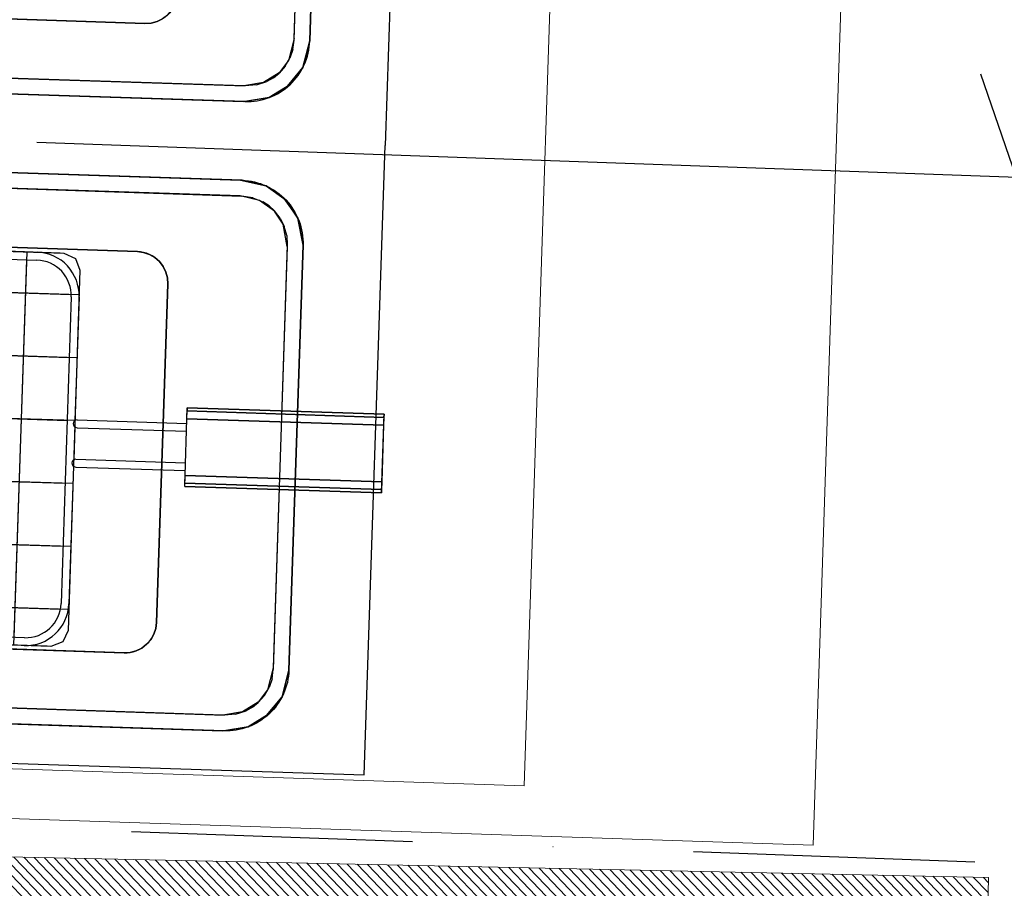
# Model space of a CAD drawing. Header units: millimetres. Extents: x 297264 to 416219, y -77299 to -23696.
# Tile 133 of 187: x 343842 to 344280, y -30238 to -29852. Entities that reach past the tile are written whole.
import ezdxf

# ---------------------------------------------------------------- set-up
doc = ezdxf.new("R2010")
doc.units = ezdxf.units.MM
doc.header["$LTSCALE"] = 2.5
doc.linetypes.add('CONTINUA', pattern=[0])
doc.linetypes.add('DASHDOTX2', pattern=[2, 1, -0.5, 0, -0.5])
for name, color, linetype, lineweight in [('A-WALL', 7, 'Continuous', 30), ('CKD Dimensions', 7, 'Continuous', 0), ('CKD Equipments', 252, 'Continuous', 0), ('ELEVATION 4', 157, 'Continuous', 9), ('HATCH LIGHT', 250, 'Continuous', 0)]:
    doc.layers.add(name, color=color, linetype=linetype, lineweight=lineweight)
for name, color, linetype in [('CKD-Hood', 1, 'Continuous'), ('IQ_200_3D', 1, 'Continuous'), ('IQ_204_2D', 7, 'CONTINUA'), ('IQ_204_3D', 7, 'Continuous')]:
    doc.layers.add(name, color=color, linetype=linetype)
doc.styles.get("Standard").update_dxf_attribs({"font": 'GOTHIC.TTF'})
doc.dimstyles.new('AJKD_30', dxfattribs={"dimscale": 30, "dimtxt": 2, "dimasz": 1, "dimexe": 0.8, "dimexo": 0.8, "dimgap": 0.5, "dimtad": 1, "dimdec": 0, "dimzin": 0, "dimdsep": 46, "dimtxsty": 'Standard', "dimblk": 'ARCHTICK', "dimcen": 0.125, "dimclrd": 251, "dimclre": 251, "dimclrt": 42, "dimadec": 0, "dimazin": 0, "dimtfac": 1, "dimtdec": 0, "dimtix": 1, "dimtmove": 0, "dimatfit": 3, "dimfxl": 1, "dimtolj": 1, "dimtzin": 0, "dimarcsym": 1})

# ---------------------------------------------------------------- blocks, each defined once
blk = doc.blocks.new('G$C90A9299F')
at = {"layer": 'CKD Equipments', "ltscale": 0.25}
h = blk.add_hatch(dxfattribs=at)
h.set_pattern_fill('ANSI31', color=4)
h.set_pattern_definition([(45, (-606493, 32858.5), (-2.24506403, 2.24506403), [])])
h.paths.add_polyline_path([(0, 880), (700, 880), (700, 0), (0, 0)])
h.paths.add_polyline_path([(30, 850), (670, 850), (670, 30), (30, 30)], flags=16)
blk.add_lwpolyline([(0, 880), (700, 880), (700, 0), (0, 0), (0, 880)], dxfattribs=at)
blk = doc.blocks.new('ELECTROLUX-MC7-FRYERTOP-800')
at = {"layer": 'IQ_200_3D'}
for p, q in [((98.88, -463.95, 745), (98.88, -197.95, 745)), ((138.88, -463.95, 745), (138.88, -197.95, 745)), ((178.88, -463.95, 745), (178.88, -197.95, 745)), ((218.88, -463.95, 745), (218.88, -197.95, 745)), ((258.88, -463.95, 745), (258.88, -197.95, 745)), ((298.88, -463.95, 745), (298.88, -197.95, 745)), ((75, -450.95, 870), (75, -210.95, 870)), ((75, -450.95, 750), (75, -210.95, 750)), ((75, -450.95, 790), (75, -210.95, 790)), ((75, -450.95, 830), (75, -210.95, 830)), ((325, -450.95, 870), (325, -210.95, 870)), ((325, -450.95, 750), (325, -210.95, 750)), ((325, -450.95, 790), (325, -210.95, 790)), ((325, -450.95, 830), (325, -210.95, 830)), ((75, -429.96, 745), (325, -429.96, 745)), ((75, -450.95, 895), (75, -450.95, 745)), ((75, -450.95, 895), (75, -450.95, 745)), ((325, -450.95, 895), (325, -450.95, 745)), ((85.39, -463.95, 895), (85.39, -463.95, 745)), ((314.5, -463.95, 870), (85.5, -463.95, 870)), ((314.5, -463.95, 830), (85.5, -463.95, 830)), ((314.5, -463.95, 790), (85.5, -463.95, 790)), ((314.5, -463.95, 750), (85.5, -463.95, 750)), ((126.95, -463.95, 895), (126.95, -463.95, 745)), ((165.7, -463.95, 895), (165.7, -463.95, 745)), ((204.45, -463.95, 895), (204.45, -463.95, 745)), ((244.45, -463.95, 895), (244.45, -463.95, 745)), ((284.28, -463.95, 895), (284.28, -463.95, 745)), ((314.5, -463.95, 895), (314.5, -463.95, 745))]:
    blk.add_line(p, q, dxfattribs=at)
for elevation in [745, 895]:
    blk.add_lwpolyline([(75, -208.45), (78.08, -201.03), (85.5, -197.95), (314.5, -197.95), (321.92, -201.03), (325, -208.45), (325, -453.45), (321.92, -460.88), (314.5, -463.95), (85.5, -463.95), (78.08, -460.88), (75, -453.45)], close=True, dxfattribs=dict(at, elevation=elevation))
for points, invisible_edges in [([(25, -140, 900), (0, -80.5, 900), (0, -655, 900), (25, -565, 900)], 5), ([(375, -140, 900), (400, -80.5, 900), (400, -655, 900), (375, -565, 900)], 7), ([(425, -140, 900), (400, -80.5, 900), (400, -655, 900), (425, -565, 900)], 7), ([(35, -140.98, 890), (25, -140.98, 900), (25, -564.02, 900), (35, -564.02, 890)], 5), ([(72.5, -160, 890), (35, -140, 890), (35, -565, 890), (72.5, -500, 890)], 5), ([(327.5, -160, 890), (365, -140, 890), (365, -565, 890), (327.5, -500, 890)], 5), ([(365, -140.98, 890), (375, -140.98, 900), (375, -564.02, 900), (365, -564.02, 890)], 5), ([(435, -140.98, 890), (425, -140.98, 900), (425, -564.02, 900), (435, -564.02, 890)], 5), ([(472.5, -160, 890), (435, -140, 890), (435, -565, 890), (472.5, -500, 890)], 5), ([(72.5, -500, 730), (327.5, -500, 730), (327.5, -160, 730), (72.5, -160, 730)], 5), ([(72.5, -160, 890), (72.5, -160, 730), (72.5, -500, 730), (72.5, -500, 890)], 1), ([(327.5, -160, 890), (327.5, -160, 730), (327.5, -500, 730), (327.5, -500, 890)], 1), ([(727.5, -500, 730), (472.5, -500, 730), (472.5, -160, 730), (727.5, -160, 730)], 5), ([(472.5, -160, 890), (472.5, -160, 730), (472.5, -500, 730), (472.5, -500, 890)], 1), ([(35, -565, 890), (72.5, -500, 890), (72.88, -503.9, 890), (35.83, -572.03, 890)], 5), ([(327.12, -503.9, 730), (72.88, -503.9, 730), (72.5, -500, 730), (327.5, -500, 730)], 5), ([(72.5, -500, 730), (72.5, -500, 890), (72.88, -503.9, 890), (72.88, -503.9, 730)], 4), ([(327.5, -500, 730), (327.5, -500, 890), (327.12, -503.9, 890), (327.12, -503.9, 730)], 4), ([(365, -565, 890), (327.5, -500, 890), (327.12, -503.9, 890), (364.17, -572.03, 890)], 5), ([(435, -565, 890), (472.5, -500, 890), (472.88, -503.9, 890), (435.83, -572.03, 890)], 5), ([(472.88, -503.9, 730), (727.12, -503.9, 730), (727.5, -500, 730), (472.5, -500, 730)], 5), ([(472.5, -500, 730), (472.5, -500, 890), (472.88, -503.9, 890), (472.88, -503.9, 730)], 4), ([(72.88, -503.9, 890), (35.83, -572.03, 890), (38.29, -578.66, 890), (74.02, -507.65, 890)], 5), ([(74.02, -507.65, 730), (325.98, -507.65, 730), (327.12, -503.9, 730), (72.88, -503.9, 730)], 5), ([(72.88, -503.9, 890), (72.88, -503.9, 730), (74.02, -507.65, 730), (74.02, -507.65, 890)], 5), ([(327.12, -503.9, 890), (327.12, -503.9, 730), (325.98, -507.65, 730), (325.98, -507.65, 890)], 5), ([(327.12, -503.9, 890), (364.17, -572.03, 890), (361.71, -578.66, 890), (325.98, -507.65, 890)], 5), ([(472.88, -503.9, 890), (435.83, -572.03, 890), (438.29, -578.66, 890), (474.02, -507.65, 890)], 5), ([(725.98, -507.65, 730), (474.02, -507.65, 730), (472.88, -503.9, 730), (727.12, -503.9, 730)], 5), ([(472.88, -503.9, 890), (472.88, -503.9, 730), (474.02, -507.65, 730), (474.02, -507.65, 890)], 5), ([(38.29, -578.66, 890), (74.02, -507.65, 890), (75.87, -511.11, 890), (40.74, -582.65, 890)], 5), ([(75.87, -511.11, 890), (40.74, -582.65, 890), (43.79, -586.21, 890), (78.36, -514.14, 890)], 5), ([(324.13, -511.11, 730), (75.87, -511.11, 730), (74.02, -507.65, 730), (325.98, -507.65, 730)], 5), ([(74.02, -507.65, 730), (74.02, -507.65, 890), (75.87, -511.11, 890), (75.87, -511.11, 730)], 5), ([(78.36, -514.14, 730), (321.64, -514.14, 730), (324.13, -511.11, 730), (75.87, -511.11, 730)], 5), ([(75.87, -511.11, 890), (75.87, -511.11, 730), (78.36, -514.14, 730), (78.36, -514.14, 890)], 5), ([(324.13, -511.11, 890), (324.13, -511.11, 730), (321.64, -514.14, 730), (321.64, -514.14, 890)], 5), ([(324.13, -511.11, 890), (359.26, -582.65, 890), (356.21, -586.21, 890), (321.64, -514.14, 890)], 5), ([(325.98, -507.65, 730), (325.98, -507.65, 890), (324.13, -511.11, 890), (324.13, -511.11, 730)], 5), ([(361.71, -578.66, 890), (325.98, -507.65, 890), (324.13, -511.11, 890), (359.26, -582.65, 890)], 5), ([(438.29, -578.66, 890), (474.02, -507.65, 890), (475.87, -511.11, 890), (440.74, -582.65, 890)], 5), ([(475.87, -511.11, 890), (440.74, -582.65, 890), (443.79, -586.21, 890), (478.36, -514.14, 890)], 5), ([(475.87, -511.11, 730), (724.13, -511.11, 730), (725.98, -507.65, 730), (474.02, -507.65, 730)], 5), ([(474.02, -507.65, 730), (474.02, -507.65, 890), (475.87, -511.11, 890), (475.87, -511.11, 730)], 5), ([(43.79, -586.21, 890), (78.36, -514.14, 890), (81.39, -516.63, 890), (48.33, -589.94, 890)], 5), ([(81.39, -516.63, 890), (48.33, -589.94, 890), (53.52, -592.72, 890), (84.85, -518.48, 890)], 5), ([(53.52, -592.72, 890), (84.85, -518.48, 890), (88.6, -519.62, 890), (59.15, -594.42, 890)], 5), ([(318.61, -516.63, 730), (81.39, -516.63, 730), (78.36, -514.14, 730), (321.64, -514.14, 730)], 5), ([(78.36, -514.14, 730), (78.36, -514.14, 890), (81.39, -516.63, 890), (81.39, -516.63, 730)], 5), ([(84.85, -518.48, 730), (315.15, -518.48, 730), (318.61, -516.63, 730), (81.39, -516.63, 730)], 5), ([(81.39, -516.63, 890), (81.39, -516.63, 730), (84.85, -518.48, 730), (84.85, -518.48, 890)], 5), ([(311.4, -519.62, 730), (88.6, -519.62, 730), (84.85, -518.48, 730), (315.15, -518.48, 730)], 5), ([(84.85, -518.48, 730), (84.85, -518.48, 890), (88.6, -519.62, 890), (88.6, -519.62, 730)], 5), ([(315.15, -518.48, 730), (315.15, -518.48, 890), (311.4, -519.62, 890), (311.4, -519.62, 730)], 5), ([(346.48, -592.72, 890), (315.15, -518.48, 890), (311.4, -519.62, 890), (340.85, -594.42, 890)], 5), ([(346.48, -592.72, 890), (315.15, -518.48, 890), (311.4, -519.62, 890), (340.85, -594.42, 890)], 5), ([(318.61, -516.63, 890), (318.61, -516.63, 730), (315.15, -518.48, 730), (315.15, -518.48, 890)], 5), ([(318.61, -516.63, 890), (351.67, -589.94, 890), (346.48, -592.72, 890), (315.15, -518.48, 890)], 5), ([(321.64, -514.14, 730), (321.64, -514.14, 890), (318.61, -516.63, 890), (318.61, -516.63, 730)], 5), ([(356.21, -586.21, 890), (321.64, -514.14, 890), (318.61, -516.63, 890), (351.67, -589.94, 890)], 5), ([(443.79, -586.21, 890), (478.36, -514.14, 890), (481.39, -516.63, 890), (448.33, -589.94, 890)], 5), ([(481.39, -516.63, 890), (448.33, -589.94, 890), (453.52, -592.72, 890), (484.85, -518.48, 890)], 5), ([(453.52, -592.72, 890), (484.85, -518.48, 890), (488.6, -519.62, 890), (459.15, -594.42, 890)], 5), ([(453.52, -592.72, 890), (484.85, -518.48, 890), (488.6, -519.62, 890), (459.15, -594.42, 890)], 5), ([(88.6, -519.62, 890), (59.15, -594.42, 890), (65, -595, 890), (92.5, -520, 890)], 5), ([(65, -595, 890), (92.5, -520, 890), (307.5, -520, 890), (335, -595, 890)], 5), ([(92.5, -520, 730), (307.5, -520, 730), (311.4, -519.62, 730), (88.6, -519.62, 730)], 4), ([(88.6, -519.62, 890), (88.6, -519.62, 730), (92.5, -520, 730), (92.5, -520, 890)], 1), ([(311.4, -519.62, 890), (311.4, -519.62, 730), (307.5, -520, 730), (307.5, -520, 890)], 1), ([(311.4, -519.62, 890), (340.85, -594.42, 890), (335, -595, 890), (307.5, -520, 890)], 5), ([(311.4, -519.62, 890), (340.85, -594.42, 890), (335, -595, 890), (307.5, -520, 890)], 5), ([(488.6, -519.62, 890), (459.15, -594.42, 890), (465, -595, 890), (492.5, -520, 890)], 5), ([(488.6, -519.62, 890), (459.15, -594.42, 890), (465, -595, 890), (492.5, -520, 890)], 5), ([(735, -595, 890), (707.5, -520, 890), (492.5, -520, 890), (465, -595, 890)], 5), ([(28.04, -580.31, 900), (25, -565, 900), (0, -655, 900)], 10), ([(37.46, -576.41, 890), (35, -564.02, 890), (25, -564.02, 900), (28.04, -580.31, 900)], 10), ([(362.54, -576.41, 890), (365, -564.02, 890), (375, -564.02, 900), (371.96, -580.31, 900)], 10), ([(371.96, -580.31, 900), (375, -565, 900), (400, -655, 900)], 14), ([(428.04, -580.31, 900), (425, -565, 900), (400, -655, 900)], 14), ([(437.46, -576.41, 890), (435, -564.02, 890), (425, -564.02, 900), (428.04, -580.31, 900)], 10), ([(42.33, -597.23, 900), (36.72, -593.28, 900), (28.04, -580.31, 900), (0, -655, 900)], 12), ([(43.99, -586.18, 890), (37.46, -576.41, 890), (28.04, -580.31, 900), (35.68, -591.73, 900)], 10), ([(356.01, -586.18, 890), (362.54, -576.41, 890), (371.96, -580.31, 900), (364.32, -591.73, 900)], 10), ([(357.67, -597.23, 900), (363.28, -593.28, 900), (371.96, -580.31, 900), (400, -655, 900)], 12), ([(442.33, -597.23, 900), (436.72, -593.28, 900), (428.04, -580.31, 900), (400, -655, 900)], 12), ([(443.99, -586.18, 890), (437.46, -576.41, 890), (428.04, -580.31, 900), (435.68, -591.73, 900)], 10), ([(52.08, -591.86, 890), (43.99, -586.18, 890), (35.68, -591.73, 900), (47.95, -601.18, 900)], 10), ([(347.92, -591.86, 890), (356.01, -586.18, 890), (364.32, -591.73, 900), (352.05, -601.18, 900)], 10), ([(452.08, -591.86, 890), (443.99, -586.18, 890), (435.68, -591.73, 900), (447.95, -601.18, 900)], 10), ([(66.11, -595, 890), (52.08, -591.86, 890), (47.95, -601.18, 900), (65, -605, 900)], 10), ([(333.89, -595, 890), (347.92, -591.86, 890), (352.05, -601.18, 900), (335, -605, 900)], 10), ([(466.11, -595, 890), (452.08, -591.86, 890), (447.95, -601.18, 900), (465, -605, 900)], 10), ([(65, -605, 900), (47.95, -601.18, 900), (42.33, -597.23, 900), (0, -655, 900)], 12), ([(335, -605, 900), (333.89, -595, 890), (66.11, -595, 890), (65, -605, 900)], 5), ([(335, -605, 900), (352.05, -601.18, 900), (357.67, -597.23, 900), (400, -655, 900)], 12), ([(465, -605, 900), (447.95, -601.18, 900), (442.33, -597.23, 900), (400, -655, 900)], 12), ([(465, -605, 900), (466.11, -595, 890), (733.89, -595, 890), (735, -605, 900)], 5), ([(0, -655, 900), (400, -655, 900), (335, -605, 900), (65, -605, 900)], 10), ([(800, -655, 900), (400, -655, 900), (465, -605, 900), (735, -605, 900)], 10)]:
    blk.add_3dface(points, dxfattribs=dict(at, invisible_edges=invisible_edges))
blk.add_3dface([(92.5, -520, 890), (92.5, -520, 730), (307.5, -520, 730), (307.5, -520, 890)], dxfattribs=at)
at = {"layer": 'IQ_204_2D'}
for p, q in [((98.88, -202.89), (98.88, -458.66)), ((138.88, -202.89), (138.88, -458.95)), ((178.88, -202.89), (178.88, -458.95)), ((218.88, -202.89), (218.88, -458.95)), ((258.88, -202.89), (258.88, -458.95)), ((298.88, -202.89), (298.88, -458.91)), ((80, -429.96), (320, -429.96))]:
    blk.add_line(p, q, dxfattribs=at)
at = {"layer": 'IQ_204_2D', "linetype": 'Continuous'}
for p, q in [((75, -436.45), (75, -225.39)), ((80, -436.45), (80, -225.39)), ((320, -225.39), (320, -436.45)), ((325, -225.39), (325, -436.45)), ((297.5, -458.95), (102.5, -458.95)), ((189.9, -463.95), (102.5, -463.95)), ((189.45, -465.39), (189.45, -534.95)), ((214.9, -463.95), (194, -463.95)), ((194.45, -465.39), (194.45, -534.95)), ((214.45, -465.39), (214.45, -534.95)), ((297.5, -463.95), (219, -463.95)), ((219.45, -465.39), (219.45, -534.95)), ((179.45, -659.95), (179.45, -534.95)), ((179.45, -534.95), (229.45, -534.95)), ((229.45, -659.95), (229.45, -534.95)), ((179.45, -659.95), (229.45, -659.95))]:
    blk.add_line(p, q, dxfattribs=at)
at = {"layer": 'IQ_204_2D'}
for points in [[(375, -140), (375, -565, -0.414214), (335, -605), (65, -605, -0.414214), (25, -565), (25, -140, -0.414214), (65, -100), (335, -100, -0.414214)], [(425, -140), (425, -565, 0.414214), (465, -605), (735, -605, 0.414214), (775, -565), (775, -140, 0.414214), (735, -100), (465, -100, 0.414214)], [(92.5, -520), (307.5, -520, 0.414214), (327.5, -500), (327.5, -160, 0.414214), (307.5, -140), (92.5, -140, 0.414214), (72.5, -160), (72.5, -500, 0.414214)], [(707.5, -520), (492.5, -520, -0.414214), (472.5, -500), (472.5, -160, -0.414214), (492.5, -140), (707.5, -140, -0.414214), (727.5, -160), (727.5, -500, -0.414214)]]:
    blk.add_lwpolyline(points, format="xyb", close=True, dxfattribs=at)
at = {"layer": 'IQ_204_2D', "linetype": 'Continuous'}
for centre, radius, start, end in [((102.5, -436.45), 27.5, 180, 270), ((102.5, -436.45), 22.5, 180, 270), ((297.5, -436.45), 27.5, 270, 0), ((297.5, -436.45), 22.5, 270, 0), ((191.95, -465.39), 2.5, 0, 180), ((216.95, -465.39), 2.5, 0, 180)]:
    blk.add_arc(centre, radius, start, end, dxfattribs=at)
at = {"layer": 'IQ_204_3D'}
for points, invisible_edges in [([(179.45, -534.95, 968), (181.5, -534.95, 972.95), (181.5, -534.95, 957.05), (179.45, -534.95, 962)], 15), ([(179.45, -534.95, 962), (181.5, -534.95, 957.05), (181.5, -659.95, 957.05), (179.45, -659.95, 962)], 10), ([(181.5, -534.95, 972.95), (186.45, -534.95, 975), (186.45, -534.95, 955), (181.5, -534.95, 957.05)], 15), ([(186.45, -534.95, 975), (222.45, -534.95, 975), (222.45, -534.95, 955), (186.45, -534.95, 955)], 15), ([(227.4, -534.95, 972.95), (222.45, -534.95, 975), (222.45, -534.95, 955), (227.4, -534.95, 957.05)], 15), ([(229.45, -534.95, 968), (227.4, -534.95, 972.95), (227.4, -534.95, 957.05), (229.45, -534.95, 962)], 15), ([(179.45, -659.95, 968), (181.5, -659.95, 972.95), (181.5, -659.95, 957.05), (179.45, -659.95, 962)], 15), ([(181.5, -659.95, 972.95), (186.45, -659.95, 975), (186.45, -659.95, 955), (181.5, -659.95, 957.05)], 15), ([(186.45, -659.95, 975), (222.45, -659.95, 975), (222.45, -659.95, 955), (186.45, -659.95, 955)], 15), ([(227.4, -659.95, 972.95), (222.45, -659.95, 975), (222.45, -659.95, 955), (227.4, -659.95, 957.05)], 15), ([(229.45, -659.95, 968), (227.4, -659.95, 972.95), (227.4, -659.95, 957.05), (229.45, -659.95, 962)], 15)]:
    blk.add_3dface(points, dxfattribs=dict(at, invisible_edges=invisible_edges))
for points in [[(179.45, -534.95, 962), (179.45, -534.95, 968), (179.45, -659.95, 968), (179.45, -659.95, 962)], [(179.45, -534.95, 968), (181.5, -534.95, 972.95), (181.5, -659.95, 972.95), (179.45, -659.95, 968)], [(181.5, -534.95, 957.05), (186.45, -534.95, 955), (186.45, -659.95, 955), (181.5, -659.95, 957.05)], [(181.5, -534.95, 972.95), (186.45, -534.95, 975), (186.45, -659.95, 975), (181.5, -659.95, 972.95)], [(222.45, -534.95, 955), (222.45, -659.95, 955), (186.45, -659.95, 955), (186.45, -534.95, 955)], [(186.45, -534.95, 975), (222.45, -534.95, 975), (222.45, -659.95, 975), (186.45, -659.95, 975)], [(222.45, -534.95, 955), (227.4, -534.95, 957.05), (227.4, -659.95, 957.05), (222.45, -659.95, 955)], [(222.45, -534.95, 975), (227.4, -534.95, 972.95), (227.4, -659.95, 972.95), (222.45, -659.95, 975)], [(227.4, -534.95, 957.05), (229.45, -534.95, 962), (229.45, -659.95, 962), (227.4, -659.95, 957.05)], [(229.45, -534.95, 968), (227.4, -534.95, 972.95), (227.4, -659.95, 972.95), (229.45, -659.95, 968)], [(229.45, -534.95, 962), (229.45, -534.95, 968), (229.45, -659.95, 968), (229.45, -659.95, 962)]]:
    blk.add_3dface(points, dxfattribs=at)
blk = doc.blocks.new('_ArchTick')
at = {"color": 0, "linetype": 'ByBlock', "const_width": 0.15}
blk.add_lwpolyline([(-0.5, -0.5), (0.5, 0.5)], dxfattribs=at)

msp = doc.modelspace()

# ---------------------------------------------------------------- hatches: boundary and pattern name
at = {"layer": 'HATCH LIGHT', "true_color": 0x636466}
h = msp.add_hatch(dxfattribs=at)
h.set_pattern_fill('ANSI32', color=251, scale=6)
h.set_pattern_definition([(45, (278504.94, -46725.026), (-40.411153, 40.411153), []), (45, (278531.88, -46725.026), (-40.411153, 40.411153), [])])
h.paths.add_polyline_path([(355647.78, -32589.97), (355453.84, -32638.82), (355635.38, -33359.69), (343082.73, -33359.58, -0.000263), (343068.2, -33559.58), (355891.99, -33559.7)])
h.paths.add_polyline_path([(343496.68, -25157.06), (343296.59, -25157.06, -0.011972), (342815.37, -34256.03), (343015.96, -34256.03, 0.01196)])
h.paths.add_polyline_path([(343480.3, -25697.6), (353159.24, -26046.56, 0.003501), (353653.31, -26800.64), (353820.94, -26691.53), (353270.83, -25850.46), (343486.54, -25497.7, -0.000262)])
h = msp.add_hatch(dxfattribs=at)
h.set_pattern_fill('ANSI37', color=251, scale=8)
h.set_pattern_definition([(45, (278504.942, -46725.026), (-17.960512, 17.960512), []), (135, (278504.942, -46725.026), (-17.960512, -17.960512), [])])
edge = h.paths.add_edge_path()
edge.add_line((346273.84, -25798.32), (343480.3, -25697.6))
edge.add_arc((153082.95, -19659.44), 190493.08, 356.5735369, 358.1835586, ccw=False)
edge.add_line((343235.48, -31044.72), (346084.7, -31044.74))
edge.add_line((346084.7, -31044.74), (346211.2, -27535.69))
edge.add_line((346211.2, -27535.69), (346111.27, -27532.09))
edge.add_line((346111.27, -27532.09), (346082.02, -28343.52))
edge.add_line((346082.02, -28343.52), (346082.02, -28343.52))
edge.add_line((346082.02, -28343.52), (346017.17, -30142.35))
edge.add_line((346017.17, -30142.35), (345988.24, -30944.74))
edge.add_line((345988.24, -30944.74), (343356.53, -30944.72))
edge.add_line((343356.53, -30944.72), (343482.55, -27449.28))
edge.add_line((343482.55, -27449.28), (344481.9, -27485.31))
edge.add_line((344481.9, -27485.31), (344523.3, -27486.81))
edge.add_line((344523.3, -27486.81), (344526.9, -27386.87))
edge.add_line((344526.9, -27386.87), (343486.16, -27349.35))
edge.add_line((343486.16, -27349.35), (343542.06, -25799.9))
edge.add_line((343542.06, -25799.9), (345041.09, -25853.94))
edge.add_line((345041.09, -25853.94), (345030.28, -26153.75))
edge.add_line((345030.28, -26153.75), (345006.88, -26801.7))
edge.add_line((345006.88, -26801.7), (345004.23, -26874.86))
edge.add_line((345004.23, -26874.86), (345104.17, -26878.47))
edge.add_line((345104.17, -26878.47), (345140.97, -25857.54))
edge.add_line((345140.97, -25857.54), (346170.3, -25894.65))
edge.add_line((346170.3, -25894.65), (346143.7, -26632.68))
edge.add_line((346143.7, -26632.68), (346243.63, -26636.28))
edge.add_line((346243.63, -26636.28), (346273.84, -25798.32))

# ---------------------------------------------------------------- linework, layer by layer
at = {"layer": 'CKD Dimensions', "elevation": 620}
msp.add_lwpolyline([(344066.52, -30192.78), (344085.39, -29623.09), (343545.68, -29605.22), (343526.81, -30174.9), (344066.52, -30192.78)], dxfattribs=at)
at = {"layer": 'CKD Equipments', "elevation": 890}
msp.add_lwpolyline([(343395.4, -30192.65), (343414.43, -29617.96), (344213.99, -29644.45), (344194.96, -30219.13), (343395.4, -30192.65)], dxfattribs=at)
at = {"layer": 'CKD-Hood', "linetype": 'DASHDOTX2', "ltscale": 50, "elevation": 890}
msp.add_lwpolyline([(343485.75, -27596.69), (343392.08, -30195), (344391.43, -30231.03), (344485.1, -27632.72)], close=True, dxfattribs=at)
msp.add_lwpolyline([(344391.43, -30231.03), (343485.75, -27596.69)], dxfattribs=at)

# ---------------------------------------------------------------- block references
at = {"xscale": 0.7, "yscale": 0.7, "zscale": 0.7, "rotation": 88.10288386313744}
msp.add_blockref('ELECTROLUX-MC7-FRYERTOP-800', (343537.23, -30172.75, 890), dxfattribs=at)
at = {"layer": 'A-WALL', "rotation": 268.7981669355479}
msp.add_blockref('G$C90A9299F', (343393.12, -30215.07, -270), dxfattribs=at)

# ---------------------------------------------------------------- leaders
at = {"layer": 'ELEVATION 4'}
msp.add_leader([(344593.49, -29933.3), (343849.97, -29906.63)], dimstyle='AJKD_30', override={"dimasz": 5, "dimgap": 0.5, "dimtad": 0, "dimldrblk": 'DotBlank', "dimfxl": 0.18, "dimfxlon": 1, "dimarcsym": 2}, dxfattribs=at)

doc.saveas('drawing.dxf')
